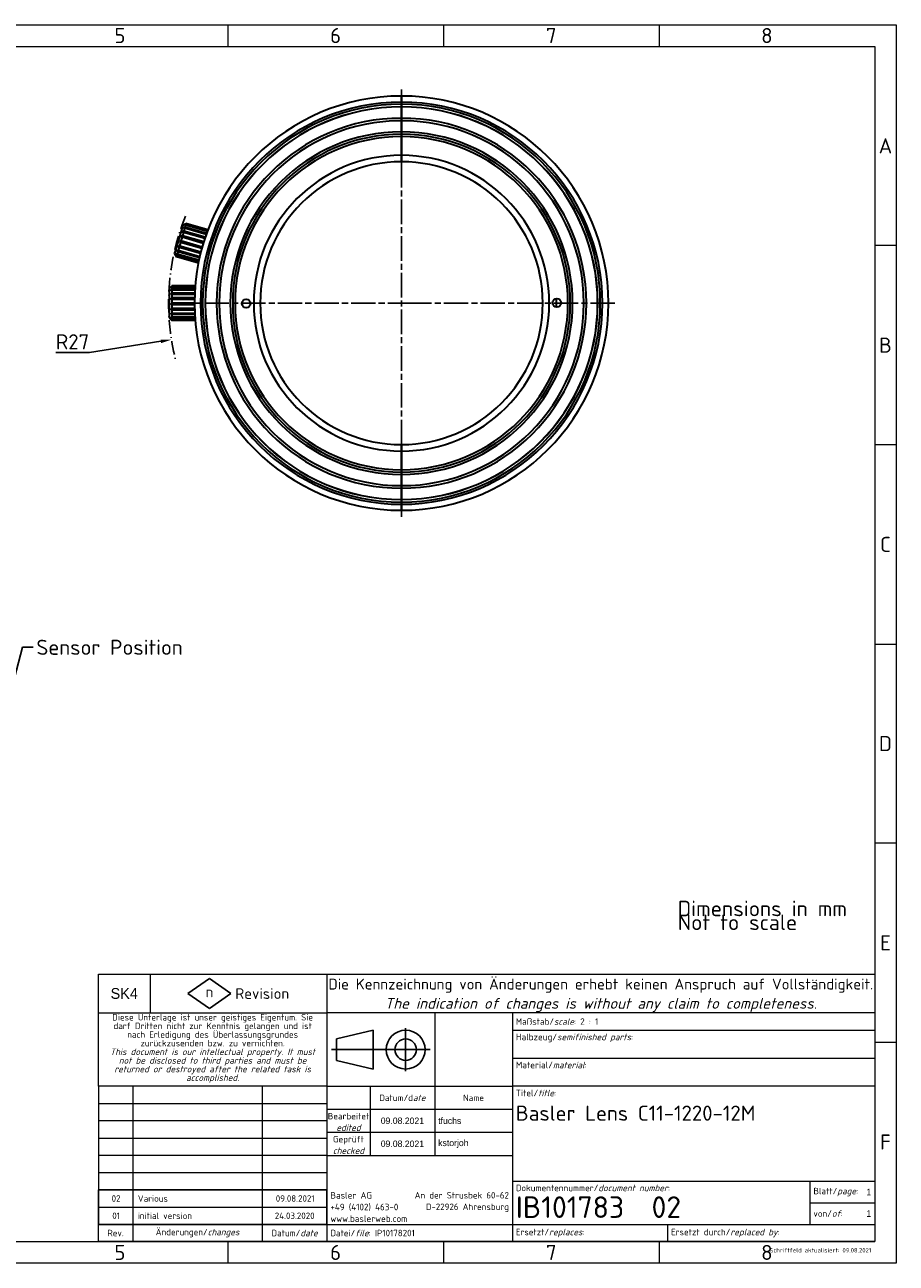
# Model space of a CAD drawing. Header units: millimetres. Extents: x 2 to 208, y 2 to 146.
# Tile 14 of 14: x 106 to 208, y 2 to 146. Entities that reach past the tile are written whole.
import ezdxf
from ezdxf.enums import TextEntityAlignment as Align

# ---------------------------------------------------------------- set-up
doc = ezdxf.new("R2018")
doc.units = ezdxf.units.MM
doc.header["$LTSCALE"] = 0.5
for name, pattern in [('CHAIN', [0.3543, 0.2362, -0.0295, 0.0591, -0.0295]), ('DASH_DOT', [0.37, 0.24, -0.06, 0.01, -0.06]), ('LONG_DASH_DOTTED', [0.3001, 0.2362, -0.0295, 0.0049, -0.0295])]:
    doc.linetypes.add(name, pattern=pattern)
for name, color, linetype, lineweight in [('Bemaßung (ISO)', 7, 'Continuous', 25), ('Mittelpunktmarkierung (ISO)', 7, 'LONG_DASH_DOTTED', 25), ('RAHM2', 7, 'Continuous', 25), ('Rahmen (ISO)', 7, 'Continuous', 70), ('Sichtbar (ISO)', 7, 'Continuous', 35), ('Skizziergeometrie (ISO)', 7, 'Continuous', 25), ('Symbol (ISO)', 7, 'Continuous', 25), ('Titel (ISO)', 7, 'Continuous', 50)]:
    doc.layers.add(name, color=color, linetype=linetype, lineweight=lineweight)
doc.layers.add('Skizziergeometrie (ISO) rot', color=1, linetype='Continuous', lineweight=25, true_color=0xff0000)
doc.styles.add('Bezeichnungstext (ISO)', font='isocpeur.ttf')
doc.styles.add('Notiztext (ISO)', font='isocpeur.ttf')
doc.styles.add('Revisionstabellentext', font='isocpeur.ttf')
doc.styles.add('Textstil18', font='isocpeur.ttf')
doc.styles.add('Textstil61', font='isocpeur.ttf')
doc.dimstyles.new('Standard (ISO)', dxfattribs={"dimscale": 0.5, "dimtxt": 3.5, "dimasz": 2.5, "dimexe": 2, "dimexo": 0, "dimgap": 0.762, "dimtad": 1, "dimtoh": 1, "dimdec": 8, "dimrnd": 1e-08, "dimtxsty": 'Notiztext (ISO)', "dimcen": 0.09, "dimdle": 10, "dimclrd": 256, "dimclre": 256, "dimclrt": 256, "dimadec": 6, "dimazin": 2, "dimtfac": 0.514286, "dimtdec": 3, "dimtmove": 0, "dimatfit": 3, "dimfxl": 1, "dimtolj": 1, "dimlwd": -1, "dimlwe": -1, "dimarcsym": 0})
doc.dimstyles.new('Standard - Methode 1b (ISO)$7', dxfattribs={"dimscale": 0.5, "dimtxt": 3.5, "dimasz": 2.5, "dimexe": 2, "dimexo": 0, "dimgap": 0.762, "dimtad": 1, "dimtoh": 1, "dimrnd": 1e-08, "dimtxsty": 'Notiztext (ISO)', "dimcen": 0.09, "dimdle": 10, "dimclrd": 256, "dimclre": 256, "dimclrt": 256, "dimazin": 2, "dimtfac": 1, "dimtmove": 0, "dimatfit": 3, "dimfxl": 1, "dimtolj": 1, "dimlwd": -1, "dimlwe": -1, "dimarcsym": 0})

# ---------------------------------------------------------------- blocks, each defined once
blk = doc.blocks.new('REVISIONSVERLAUF')
at = {"layer": 'Symbol (ISO)'}
for p, q in [((230, 22), (283, 22)), ((230, 22), (230, 14)), ((283, 22), (283, 14)), ((230, 14), (283, 14))]:
    blk.add_line(p, q, dxfattribs=at)
at = {"layer": 'Symbol (ISO)', "lineweight": 18}
for p, q in [((238, 22), (238, 14)), ((268, 22), (268, 14)), ((230, 18), (283, 18))]:
    blk.add_line(p, q, dxfattribs=at)
at = {"layer": 'Symbol (ISO)', "char_height": 1.5, "attachment_point": 7, "style": 'Revisionstabellentext'}
for s, insert in [('02', (233.08, 19.25)), ('Various', (239.15, 19.25)), ('09.08.2021', (271.13, 19.25)), ('01', (233.23, 15.25)), ('initial version', (239.15, 15.25)), ('24.03.2020', (270.91, 15.25))]:
    blk.add_mtext(s, dxfattribs=dict(at, insert=insert))
blk = doc.blocks.new('*D16')
at = {"layer": 'Bemaßung (ISO)', "transparency": 16777216}
for p, q in [((113.96, 108.01), (122.24, 109.32)), ((110.07, 108.01), (113.96, 108.01))]:
    blk.add_line(p, q, dxfattribs=at)
blk.add_solid([(122.21, 109.52), (122.27, 109.11), (123.47, 109.51)], dxfattribs=at)
at = {"layer": 'Defpoints', "color": 0, "transparency": 16777216}
for p in [(150.14, 113.74), (123.47, 109.51)]:
    blk.add_point(p, dxfattribs=at)
at = {"layer": 'Bemaßung (ISO)', "transparency": 16777216, "insert": (110.07, 110.14), "char_height": 1.75, "attachment_point": 1, "style": 'Notiztext (ISO)'}
blk.add_mtext('\\A1;R27', dxfattribs=at)
blk = doc.blocks.new('Ränder Basler-A3')
at = {"layer": 'Rahmen (ISO)', "color": 7, "lineweight": 18}
for p, q in [((5, 292), (415, 292)), ((415, 292), (415, 5)), ((415, 5), (5, 5))]:
    blk.add_line(p, q, dxfattribs=at)
at = {"layer": 'Rahmen (ISO)', "color": 7, "linetype": 'Continuous', "lineweight": 18}
for p, q in [((260, 292), (260, 287)), ((310, 292), (310, 287)), ((360, 292), (360, 287)), ((415, 240.83), (410, 240.83)), ((415, 194.67), (410, 194.67)), ((415, 102.33), (410, 102.33)), ((415, 56.17), (410, 56.17)), ((260, 10), (260, 5))]:
    blk.add_line(p, q, dxfattribs=at)
at = {"layer": 'Rahmen (ISO)', "lineweight": 18}
for p, q in [((210, 287), (260, 287)), ((260, 287), (310, 287)), ((310, 287), (360, 287)), ((360, 287), (410, 287)), ((410, 287), (410, 10)), ((410, 148.5), (415, 148.5)), ((10, 10), (410, 10)), ((310, 10), (310, 5)), ((360, 10), (360, 5))]:
    blk.add_line(p, q, dxfattribs=at)
at = {"layer": 'Rahmen (ISO)', "char_height": 3.5, "attachment_point": 5, "style": 'Bezeichnungstext (ISO)'}
for s, insert in [('\\fISOCPEUR|b0|i0;\\H3.5000;5', (235, 289.5)), ('\\fISOCPEUR|b0|i0;\\H3.5000;6', (285, 289.5)), ('\\fISOCPEUR|b0|i0;\\H3.5000;7', (335, 289.5)), ('\\fISOCPEUR|b0|i0;\\H3.5000;8', (385, 289.5)), ('\\fISOCPEUR|b0|i0;\\H3.5000;A', (412.5, 263.92)), ('\\fISOCPEUR|b0|i0;\\H3.5000;B', (412.5, 217.75)), ('\\fISOCPEUR|b0|i0;\\H3.5000;C', (412.5, 171.58)), ('\\fISOCPEUR|b0|i0;\\H3.5000;D', (412.5, 125.42)), ('\\fISOCPEUR|b0|i0;\\H3.5000;E', (412.5, 79.25)), ('\\fISOCPEUR|b0|i0;\\H3.5000;F', (412.5, 33.08)), ('\\fISOCPEUR|b0|i0;\\H3.5000;5', (235, 7.5)), ('\\fISOCPEUR|b0|i0;\\H3.5000;6', (285, 7.5)), ('\\fISOCPEUR|b0|i0;\\H3.5000;7', (335, 7.5)), ('\\fISOCPEUR|b0|i0;\\H3.5000;8', (385, 7.5))]:
    blk.add_mtext(s, dxfattribs=dict(at, insert=insert))
blk = doc.blocks.new('Schriftfelder Basler')
at = {"layer": 'RAHM2'}
for p, q in [((63.75, 49), (55.25, 47)), ((63.75, 40), (63.75, 49)), ((71.25, 49.5), (71.25, 39.5)), ((55.25, 47), (55.25, 42)), ((54.05, 44.5), (76.95, 44.5)), ((55.25, 42), (63.75, 40))]:
    blk.add_line(p, q, dxfattribs=at)
for radius in [4.5, 2.5]:
    blk.add_circle((71.25, 44.5), radius, dxfattribs=at)
at = {"layer": 'Skizziergeometrie (ISO) rot'}
for p, q in [((20.75, 57.5), (25.75, 61)), ((25.75, 61), (30.75, 57.5)), ((25.75, 54), (20.75, 57.5)), ((30.75, 57.5), (25.75, 54))]:
    blk.add_line(p, q, dxfattribs=at)
at = {"layer": 'Titel (ISO)', "lineweight": 18}
for p, q in [((0, 62), (12, 62)), ((0, 53), (0, 62)), ((12, 62), (12, 53)), ((12, 62), (53, 62)), ((53, 62), (53, 53)), ((53, 62), (180, 62)), ((180, 62), (180, 53)), ((0, 36), (0, 53)), ((0, 53), (53, 53)), ((53, 53), (53, 36)), ((78, 53), (53, 53)), ((96, 53), (78, 53)), ((78, 53), (78, 36)), ((180, 53), (96, 53)), ((96, 53), (96, 36)), ((180, 53), (180, 49)), ((96, 49), (180, 49)), ((180, 49), (180, 36)), ((96, 42.5), (180, 42.5)), ((0, 36), (0, 32)), ((8, 36), (0, 36)), ((8, 36), (8, 0)), ((38, 36), (8, 36)), ((38, 36), (38, 0)), ((53, 36), (38, 36)), ((53, 36), (53, 30.67)), ((53, 36), (63, 36)), ((63, 36), (63, 30.67)), ((63, 36), (78, 36)), ((78, 36), (96, 36)), ((78, 36), (78, 20)), ((180, 36), (96, 36)), ((96, 36), (96, 14)), ((180, 36), (180, 14)), ((0, 32), (53, 32)), ((0, 32), (0, 28)), ((53, 30.67), (96, 30.67)), ((53, 30.67), (53, 25.33)), ((63, 30.67), (63, 25.33)), ((53, 28), (0, 28)), ((0, 28), (0, 24)), ((0, 24), (53, 24)), ((0, 24), (0, 20)), ((96, 25.33), (53, 25.33)), ((53, 25.33), (53, 20)), ((63, 25.33), (63, 20)), ((53, 20), (0, 20)), ((0, 20), (0, 16)), ((53, 20), (96, 20)), ((53, 20), (53, 4)), ((0, 16), (53, 16)), ((0, 16), (0, 12)), ((53, 12), (0, 12)), ((0, 12), (0, 8)), ((96, 14), (165, 14)), ((96, 14), (96, 4)), ((165, 14), (165, 9)), ((165, 14), (180, 14)), ((180, 14), (180, 4)), ((165, 9), (180, 9)), ((165, 9), (165, 4)), ((0, 8), (53, 8)), ((0, 8), (0, 4)), ((0, 0), (0, 4)), ((8, 4), (0, 4)), ((38, 4), (8, 4)), ((53, 4), (38, 4)), ((53, 4), (53, 0)), ((53, 4), (96, 4)), ((96, 4), (132, 4)), ((96, 4), (96, 0)), ((132, 4), (132, 0)), ((132, 4), (165, 4)), ((165, 4), (180, 4)), ((180, 4), (180, 0)), ((53, 0), (0, 0)), ((106.26, 0), (53, 0)), ((132, 0), (106.26, 0)), ((180, 0), (132, 0))]:
    blk.add_line(p, q, dxfattribs=at)
at = {"layer": 'Symbol (ISO)', "color": 1, "true_color": 0xff0000, "insert": (25.75, 57.88), "char_height": 2.5001, "attachment_point": 5, "style": 'Notiztext (ISO)'}
blk.add_mtext('\\fISOCPEUR|b0|i0;\\H2.5001;n', dxfattribs=at)
at = {"layer": 'Symbol (ISO)', "color": 7, "insert": (44.25, 57.5), "char_height": 2.5001, "width": 12.2405, "attachment_point": 6, "style": 'Notiztext (ISO)'}
blk.add_mtext('\\fISOCPEUR|b0|i0;\\H2.5001;Revision', dxfattribs=at)
at = {"layer": 'Titel (ISO)', "attachment_point": 5, "style": 'Notiztext (ISO)'}
for s, insert, char_height, width, line_spacing_factor in [('\\fISOCPEUR|b0|i0;\\H2.5001;Die Kennzeichnung von Änderungen erhebt keinen Anspruch auf Vollständigkeit.\\P\\fISOCPEUR|b0|i1;\\H2.5001;The indication of changes is without any claim to completeness.', (116.5, 57.08), 2.50005, 126.5326, 1.068348), ('\\fISOCPEUR|b0|i0;\\H1.5000;Diese Unterlage ist unser geistiges Eigentum. Sie darf Dritten nicht zur Kenntnis gelangen und ist nach Erledigung des Überlassungsgrundes zurückzusenden bzw. zu vernichten.\\fISOCPEUR|b0|i1;\\H1.5000;\\P\\fISOCPEUR|b0|i1;\\H1.5000;This document is our intellectual property. It must not be disclosed to third parties and must be returned or destroyed after the related task is accomplished.', (26.5, 44.77), 1.5, 48.8961, 0.8)]:
    blk.add_mtext(s, dxfattribs=dict(at, insert=insert, char_height=char_height, width=width, line_spacing_factor=line_spacing_factor))
at = {"layer": 'Titel (ISO)', "style": 'Notiztext (ISO)'}
for s, insert, char_height, width, attachment_point in [('\\fISOCPEUR|b0|i0;\\H1.5000;Maßstab/\\fISOCPEUR|b0|i1;\\H1.5000;scale\\fISOCPEUR|b0|i0;\\H1.5000;: 2 : 1', (96.8, 51), 1.5, 75.3986, 4), ('\\fISOCPEUR|b0|i0;\\H1.5000;Titel/\\fISOCPEUR|b0|i1;\\H1.5000;title\\fISOCPEUR|b0|i0;\\H1.5000;:', (96.8, 35.2), 1.5, 10.392, 1), ('\\fISOCPEUR|b0|i0;\\H1.5000;Datum/d\\fISOCPEUR|b0|i1;\\H1.5000;ate', (70.5, 33.33), 1.5, 13.0743, 5), ('\\fISOCPEUR|b0|i0;\\H1.5000;Name', (87, 33.33), 1.5, 13.0743, 5), ('\\fISOCPEUR|b0|i0;\\H3.5000;Basler Lens C11-1220-12M\\P', (96.8, 31.53), 3.5, 82.4278, 1), ('\\fISOCPEUR|b0|i0;\\H1.5000;Dokumentennummer/\\fISOCPEUR|b0|i1;\\H1.5000;document number\\fISOCPEUR|b0|i0;\\H1.5000;:', (96.8, 13.2), 1.5, 75.3986, 1), ('\\fISOCPEUR|b0|i0;\\H5.0000;IB101783  02', (96.8, 8), 5, 64.2355, 4), ('\\fISOCPEUR|b0|i0;\\H1.5000;Änderungen/\\fISOCPEUR|b0|i1;\\H1.5000;changes', (23, 2), 1.5, 24.7362, 5), ('\\fISOCPEUR|b0|i0;\\H1.5000;Datum/\\fISOCPEUR|b0|i1;\\H1.5000;date', (45.5, 2), 1.5, 13.0743, 5)]:
    blk.add_mtext(s, dxfattribs=dict(at, insert=insert, char_height=char_height, width=width, attachment_point=attachment_point))
for s, insert, char_height, attachment_point in [('\\fISOCPEUR|b0|i0;\\H1.5217;Halbzeug/\\fISOCPEUR|b0|i1;\\H1.5000;semifinished parts\\fISOCPEUR|b0|i0;\\H1.5217;:', (96.8, 48.2), 3.5, 1), ('\\fISOCPEUR|b0|i0;\\H1.5217;Material/\\fISOCPEUR|b0|i1;\\H1.5000;material\\fISOCPEUR|b0|i0;\\H1.5217;:', (96.8, 41.7), 3.5, 1), ('\\fISOCPEUR|b0|i0;\\H1.5000;Blatt/\\fISOCPEUR|b0|i1;\\H1.5000;page\\fISOCPEUR|b0|i0;\\H1.5000;:', (165.8, 11.5), 1.5, 4), ('\\fISOCPEUR|b0|i0;\\H1.5000;von/\\fISOCPEUR|b0|i1;\\H1.5000;of\\fISOCPEUR|b0|i0;\\H1.5000;:', (165.8, 6.5), 1.5, 4), ('\\fISOCPEUR|b0|i0;\\H1.5000;Datei/\\fISOCPEUR|b0|i1;\\H1.5000;file\\fISOCPEUR|b0|i0;\\H1.5000;: IP10178201', (53.8, 2), 1.5, 4), ('\\fISOCPEUR|b0|i0;\\H1.5000;Ersetzt/\\fISOCPEUR|b0|i1;\\H1.5000;replaces\\fISOCPEUR|b0|i0;\\H1.5000;: ', (96.8, 2), 1.5, 4), ('\\fISOCPEUR|b0|i0;\\H1.5000;Ersetzt durch/\\fISOCPEUR|b0|i1;\\H1.5000;replaced by\\fISOCPEUR|b0|i0;\\H1.5000;: ', (132.8, 2), 1.5, 4), ('\\fISOCPEUR|b0|i0;\\H1.5000;Rev.', (4, 2), 1.5, 5)]:
    blk.add_mtext(s, dxfattribs=dict(at, insert=insert, char_height=char_height, attachment_point=attachment_point))
at = {"layer": 'Titel (ISO)', "line_spacing_factor": 1.068348, "style": 'Notiztext (ISO)'}
for s, insert, char_height, attachment_point in [('\\fISOCPEUR|b0|i0;\\H1.5000;Bearbeitet\\P\\fISOCPEUR|b0|i1;\\H1.5000;edited', (58, 27.75), 1.5, 5), ('\\fISOCPEUR|b0|i0;\\H1.5000;Geprüft\\P\\fISOCPEUR|b0|i1;\\H1.5000;checked', (58, 22.42), 1.5, 5), ('\\fISOCPEUR|b0|i0;\\H1.5217;Basler AG\\P\\fISOCPEUR|b0|i0;\\H1.5217;+49 (4102) 463-0\\P\\fISOCPEUR|b0|i0;\\H1.5217;www.baslerweb.com', (53.8, 11.5), 1.5217, 1), ('\\fISOCPEUR|b0|i0;\\H1.5000;An der Strusbek 60-62\\P\\fISOCPEUR|b0|i0;\\H1.5000;D-22926 Ahrensburg', (95.2, 11.5), 1.5, 3)]:
    blk.add_mtext(s, dxfattribs=dict(at, insert=insert, char_height=char_height, attachment_point=attachment_point))
at = {"layer": 'Titel (ISO)', "color": 9, "true_color": 0xc0c0c0, "insert": (179.2, -2), "char_height": 1, "attachment_point": 6, "style": 'Notiztext (ISO)'}
blk.add_mtext('\\fISOCPEUR|b0|i0;\\H1.0000;Schriftfeld aktualisiert: 09.08.2021', dxfattribs=at)
at = {"layer": 'Titel (ISO)'}
for tag, height, style, p in [('SPI_Sicherheitsklasse', 2.5, 'Textstil18', (6, 57.5)), ('SPI_Bearbeitungsdatum', 1.5, 'Textstil61', (70.5, 28)), ('SPI_Pruefdatum', 1.5, 'Textstil61', (70.5, 22.67))]:
    blk.add_attdef(tag, text='', height=height, dxfattribs=dict(at, style=style)).set_placement(p, align=Align.MIDDLE_CENTER)
at = {"layer": 'Titel (ISO)', "style": 'Textstil18'}
for tag, p in [('SPI_Halbzeug1', (96.8, 45.8)), ('SPI_Werkstoff', (96.8, 39.3))]:
    blk.add_attdef(tag, text='', height=2.5, dxfattribs=at).set_placement(p, align=Align.TOP_LEFT)
at = {"layer": 'Titel (ISO)', "style": 'Textstil61'}
for tag, p in [('SPI_Bearbeiter', (78.8, 28)), ('SPI_Pruefer', (78.8, 22.67))]:
    blk.add_attdef(tag, text='', height=1.5, dxfattribs=at).set_placement(p, align=Align.MIDDLE_LEFT)
for tag, p in [('Blattnummer', (179.2, 11.5)), ('Anzahl_der_Blätter', (179.2, 6.5))]:
    blk.add_attdef(tag, text='', height=1.5, dxfattribs=at).set_placement(p, align=Align.MIDDLE_RIGHT)

msp = doc.modelspace()

# ---------------------------------------------------------------- linework, layer by layer
at = {"layer": 'Mittelpunktmarkierung (ISO)', "linetype": 'CHAIN', "ltscale": 23.990969}
for p, q in [((150.13989872, 138.49120316), (150.13989872, 88.99120316)), ((150.13989872, 138.49120316), (150.13989872, 88.99120316)), ((151.38989872, 113.74120316), (125.38989872, 113.74120316)), ((174.88989872, 113.74120316), (148.88989872, 113.74120316))]:
    msp.add_line(p, q, dxfattribs=at)
at = {"layer": 'Sichtbar (ISO)'}
for p, q in [((150.13989872, 137.04120316), (150.13989872, 137.74120316)), ((150.13989872, 137.74120316), (150.13989872, 137.04120316)), ((150.13989872, 136.79120316), (150.13989872, 137.04120316)), ((150.13989872, 137.04120316), (150.13989872, 136.79120316)), ((150.13989872, 136.49120316), (150.13989872, 136.79120316)), ((150.13989872, 136.79120316), (150.13989872, 136.49120316)), ((150.13989872, 136.48120316), (150.13989872, 136.49120316)), ((150.13989872, 136.49120316), (150.13989872, 136.48120316)), ((150.13989872, 135.18120316), (150.13989872, 136.48120316)), ((150.13989872, 136.48120316), (150.13989872, 135.18120316)), ((150.13989872, 134.88120316), (150.13989872, 135.18120316)), ((150.13989872, 135.18120316), (150.13989872, 134.88120316)), ((150.13989872, 133.58466612), (150.13989872, 134.88120316)), ((150.13989872, 134.88120316), (150.13989872, 133.58466612)), ((150.13989872, 133.30966612), (150.13989872, 133.58466612)), ((150.13989872, 133.58466612), (150.13989872, 133.30966612)), ((150.13989872, 133.03466612), (150.13989872, 133.30966612)), ((150.13989872, 133.30966612), (150.13989872, 133.03466612)), ((150.13989872, 130.87446422), (150.13989872, 133.03466612)), ((150.13989872, 133.03466612), (150.13989872, 130.87446422)), ((150.13989872, 130.1239227), (150.13989872, 130.87446422)), ((150.13989872, 130.87446422), (150.13989872, 130.1239227)), ((124.77870091, 122.75221654), (123.84500833, 119.4829325)), ((124.77870091, 122.75221654), (125.14955179, 122.95829814)), ((127.36211715, 121.30246408), (124.78365088, 122.03886227)), ((124.99571725, 122.41965318), (124.90365808, 122.09731199)), ((127.39039161, 121.38711226), (124.90365808, 122.09731199)), ((127.50701907, 121.72573562), (124.90634655, 122.46847581)), ((125.04203747, 122.74552267), (124.98973584, 122.76045978)), ((127.49956207, 121.70456654), (124.99571725, 122.41965318)), ((125.03493459, 122.88358284), (125.02565602, 122.88623276)), ((125.09416362, 122.76435885), (125.03030003, 122.54074329)), ((127.54174197, 121.82348695), (125.03030003, 122.54074329)), ((127.62131636, 122.04261558), (125.09416362, 122.76435885)), ((125.14426921, 122.93980142), (125.11485263, 122.83680053)), ((127.64756337, 122.11346991), (125.11485263, 122.83680053)), ((127.68527776, 122.21410099), (125.14426921, 122.93980142)), ((125.14955179, 122.95829814), (125.14903927, 122.95650356)), ((127.69143711, 122.23040636), (125.14903927, 122.95650356)), ((127.69209963, 122.2321581), (125.14955179, 122.95829814)), ((124.52432871, 120.76910665), (124.40819674, 120.36247562)), ((127.00249876, 120.11777928), (124.44370568, 120.84855889)), ((127.02915771, 120.21373355), (124.47105359, 120.9443164)), ((126.98814146, 120.06545298), (124.52432871, 120.76910665)), ((124.69613731, 121.37068702), (124.57659903, 120.95212891)), ((127.03902723, 120.24887067), (124.57659903, 120.95212891)), ((127.16744836, 120.68861451), (124.60687853, 121.41990155)), ((127.19587212, 120.78191641), (124.63365915, 121.51367272)), ((127.16085489, 120.66677494), (124.69613731, 121.37068702)), ((124.85856673, 121.93942659), (124.74732337, 121.54991278)), ((127.21534308, 120.84505763), (124.74732337, 121.54991278)), ((127.3385676, 121.23114968), (124.85856673, 121.93942659)), ((123.84500833, 119.4829325), (124.05108993, 119.11208162)), ((124.01765267, 119.26311716), (123.99292747, 119.27017856)), ((124.13011545, 119.44533546), (124.04952483, 119.46835177)), ((124.05951237, 119.14157243), (124.05108993, 119.11208162)), ((126.59363777, 118.38594158), (124.05108993, 119.11208162)), ((126.5996131, 118.41613127), (124.05951237, 119.14157243)), ((124.11559033, 119.33792698), (124.0711282, 119.18224473)), ((126.60791645, 118.4577496), (124.0711282, 119.18224473)), ((126.64036787, 118.61686205), (124.11559033, 119.33792698)), ((124.2191171, 119.70042145), (124.142455, 119.43199245)), ((126.66048875, 118.71285352), (124.142455, 119.43199245)), ((126.7418221, 119.08255225), (124.1506875, 119.82256845)), ((126.72002901, 118.98617244), (124.2191171, 119.70042145)), ((124.35995874, 120.19357235), (124.25860091, 119.8386723)), ((126.75191918, 119.12659199), (124.25860091, 119.8386723)), ((126.85697507, 119.56404318), (124.28651296, 120.29815541)), ((126.8794543, 119.65320156), (124.31175115, 120.38652584)), ((126.83758926, 119.4859724), (124.35995874, 120.19357235)), ((126.88028252, 119.65645922), (124.40819674, 120.36247562)), ((123.22577409, 115.44120316), (123.52577409, 115.74120316)), ((123.22577409, 115.44120316), (123.22577409, 112.04120316)), ((123.43164532, 115.641316), (123.42643187, 115.641316)), ((123.47349017, 115.53425436), (123.42643187, 115.53425436)), ((126.18747775, 115.25167638), (123.42643187, 115.25167638)), ((126.16421282, 114.82124276), (123.42643187, 114.82124276)), ((126.22337724, 115.74120316), (123.52577409, 115.74120316)), ((126.22337673, 115.74119713), (123.52577409, 115.74119713)), ((123.52577409, 115.73159559), (123.52577409, 115.6417928)), ((126.22257576, 115.73159559), (123.52577409, 115.73159559)), ((126.2152721, 115.6417928), (123.52577409, 115.6417928)), ((123.52577409, 115.57367304), (123.52577409, 115.35634551)), ((126.20995819, 115.57367304), (123.52577409, 115.57367304)), ((126.194308, 115.35634551), (123.52577409, 115.35634551)), ((123.52577409, 115.23637558), (123.52577409, 114.91279684)), ((126.18651776, 115.23637558), (123.52577409, 115.23637558)), ((126.16851228, 114.91279684), (123.52577409, 114.91279684)), ((126.14606222, 114.28508733), (123.42643187, 114.28508733)), ((126.14406823, 114.1885494), (123.42643187, 114.1885494)), ((126.13994187, 113.69569274), (123.42643187, 113.69569274)), ((126.14033907, 113.595819), (123.42643187, 113.595819)), ((123.52577409, 114.75272022), (123.52577409, 114.35456441)), ((126.16122417, 114.75272022), (123.52577409, 114.75272022)), ((126.14773776, 114.35456441), (123.52577409, 114.35456441)), ((123.52577409, 114.17005052), (123.52577409, 113.73629191)), ((126.14373049, 114.17005052), (123.52577409, 114.17005052)), ((126.13989923, 113.73629191), (123.52577409, 113.73629191)), ((123.52577409, 113.54540226), (123.52577409, 113.11850016)), ((126.14069745, 113.54540226), (123.52577409, 113.54540226)), ((123.22577409, 112.04120316), (123.52577409, 111.74120316)), ((126.14818072, 113.11075302), (123.42643187, 113.11075302)), ((126.15081802, 113.0173198), (123.42643187, 113.0173198)), ((126.17151644, 112.50967936), (123.42643187, 112.50967936)), ((123.52174134, 112.12258905), (123.42643187, 112.12258905)), ((126.1479784, 113.11850016), (123.52577409, 113.11850016)), ((123.52577409, 112.93992035), (123.52577409, 112.56166292)), ((126.15327858, 112.93992035), (123.52577409, 112.93992035)), ((126.16890198, 112.56166292), (123.52577409, 112.56166292)), ((123.52577409, 112.41287359), (123.52577409, 112.12028729)), ((126.17668649, 112.41287359), (123.52577409, 112.41287359)), ((126.19469813, 112.12028729), (123.52577409, 112.12028729)), ((123.52577409, 112.01585298), (123.52577409, 111.8375782)), ((126.20199642, 112.01585298), (123.52577409, 112.01585298)), ((123.45776404, 111.89393996), (123.42643187, 111.89393996)), ((126.21551342, 111.8375782), (123.52577409, 111.8375782)), ((123.52577409, 111.78772167), (123.52577409, 111.74120316)), ((126.21953271, 111.78772167), (123.52577409, 111.78772167)), ((126.22337724, 111.74120316), (123.52577409, 111.74120316)), ((150.13989872, 96.6079421), (150.13989872, 97.35848362)), ((150.13989872, 97.35848362), (150.13989872, 96.6079421)), ((150.13989872, 94.4477402), (150.13989872, 96.6079421)), ((150.13989872, 96.6079421), (150.13989872, 94.4477402)), ((150.13989872, 94.1727402), (150.13989872, 94.4477402)), ((150.13989872, 94.4477402), (150.13989872, 94.1727402)), ((150.13989872, 93.8977402), (150.13989872, 94.1727402)), ((150.13989872, 94.1727402), (150.13989872, 93.8977402)), ((150.13989872, 92.60120316), (150.13989872, 93.8977402)), ((150.13989872, 93.8977402), (150.13989872, 92.60120316)), ((150.13989872, 92.30120316), (150.13989872, 92.60120316)), ((150.13989872, 92.60120316), (150.13989872, 92.30120316)), ((150.13989872, 91.00120316), (150.13989872, 92.30120316)), ((150.13989872, 92.30120316), (150.13989872, 91.00120316)), ((150.13989872, 90.99120316), (150.13989872, 91.00120316)), ((150.13989872, 91.00120316), (150.13989872, 90.99120316)), ((150.13989872, 90.69120316), (150.13989872, 90.99120316)), ((150.13989872, 90.99120316), (150.13989872, 90.69120316)), ((150.13989872, 90.44120316), (150.13989872, 90.69120316)), ((150.13989872, 90.69120316), (150.13989872, 90.44120316)), ((150.13989872, 89.74120316), (150.13989872, 90.44120316)), ((150.13989872, 90.44120316), (150.13989872, 89.74120316))]:
    msp.add_line(p, q, dxfattribs=at)
for centre in [(132.13995466, 113.69632892), (168.13984279, 113.7860774)]:
    msp.add_circle(centre, 0.5, dxfattribs=at)
for radius, start, end in [(24, 90, 270), (23.3, 90, 270), (23.05, 90, 270), (22.75, 90, 270), (22.74, 90, 270), (24, 270, 90), (23.3, 270, 90), (23.05, 270, 90), (22.75, 270, 90), (22.74, 270, 90), (21.44, 90, 270), (21.44, 270, 90), (21.14, 90, 270), (19.84346296, 90, 270), (21.14, 270, 90), (19.84346296, 270, 90), (19.56846296, 90, 270), (19.29346296, 90, 270), (19.56846296, 270, 90), (19.29346296, 270, 90), (17.13326106, 90, 270), (17.13326106, 270, 90), (16.38271954, 90, 270), (16.38271954, 270, 90), (18.45547132, 179.4944215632, 180.7912570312), (17.96587599, 358.5534425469, 1.7322360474)]:
    msp.add_arc((150.13989872, 113.74120316), radius, start, end, dxfattribs=at)
for centre, major_axis, ratio, start_param, end_param in [((124.92350288, 121.95424938), (0.12970264, 0.45414817), 0.335306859, 1.479724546, 1.6618681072), ((125.0489476, 122.39348859), (0.09947536, 0.34830867), 0.4371955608, 1.479724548, 1.6618681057), ((125.1359715, 122.69819903), (0.05951074, 0.20837427), 0.7307955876, 1.4797245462, 1.6618681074), ((125.17605609, 122.83855351), (0.15227899, -0.04349018), 0.3154916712, 3.0505208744, 3.2326644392), ((124.60902755, 120.85312769), (-0.15035254, -0.5264529), 0.2892547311, 4.6213171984, 4.8034607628), ((124.77191676, 121.42347719), (0.14723372, 0.51553248), 0.2953819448, 1.4797245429, 1.6618681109), ((124.14761409, 119.23750852), (-0.15227898, 0.04349018), 0.7682709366, 6.1921135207, 6.3742570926), ((124.20820058, 119.44964941), (-0.07727466, -0.27057385), 0.5628001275, 4.6213172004, 4.8034607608), ((124.45077997, 120.29903067), (-0.1387538, -0.48584042), 0.3134341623, 4.6213171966, 4.8034607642), ((123.58414314, 115.63880423), (0.15836756, 0), 0.1743935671, 3.0505208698, 3.2326644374), ((123.58414313, 115.51643419), (0, 0.19594252), 0.808234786, 1.4797245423, 1.6618681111), ((123.58414314, 115.22029216), (0, 0.34508654), 0.4589212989, 1.479724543, 1.6618681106), ((123.58414314, 114.7793666), (0, 0.4604511), 0.3439400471, 1.4797245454, 1.6618681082), ((123.58414314, 114.23681837), (0, 0.53074348), 0.2983881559, 1.4797245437, 1.6618681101), ((123.58414314, 113.64575587), (0, -0.549083), 0.2884219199, 4.6213171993, 4.8034607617), ((123.58414316, 112.54860275), (0, -0.42798388), 0.3700316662, 4.6213172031, 4.8034607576), ((123.58414313, 112.14990914), (0, -0.30039922), 0.5271903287, 4.621317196, 4.8034607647), ((123.58414315, 111.90698246), (-0.15836758, 0), 0.9055479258, 6.1921135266, 6.3742570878)]:
    msp.add_ellipse(centre, major_axis=major_axis, ratio=ratio, start_param=start_param, end_param=end_param, dxfattribs=at)
for points in [[(124.78365088, 122.03886227), (124.8235904, 122.0584295), (124.86359637, 122.07790834), (124.90365808, 122.09731199)], [(124.99571725, 122.41965318), (124.95982798, 122.41485913), (124.92400246, 122.41001797), (124.88825279, 122.40512129)], [(124.90634655, 122.46847581), (124.9476043, 122.4926588), (124.98892556, 122.51674305), (125.03030003, 122.54074329)], [(125.09416362, 122.76435885), (125.05568366, 122.75049364), (125.01726248, 122.73656388), (124.97891132, 122.72255819)], [(124.98973584, 122.76045978), (125.03138219, 122.78600343), (125.07309117, 122.81144529), (125.11485263, 122.83680053)], [(125.14426921, 122.93980142), (125.10384102, 122.91911453), (125.06346786, 122.89835), (125.02316032, 122.87749417)], [(125.02565602, 122.88623276), (125.0667233, 122.90974877), (125.10785449, 122.93316754), (125.14903927, 122.95650356)], [(124.52432871, 120.76910665), (124.49736844, 120.79557714), (124.47048909, 120.82206059), (124.44370568, 120.84855889)], [(124.47105359, 120.9443164), (124.50616222, 120.9469685), (124.54134813, 120.94957011), (124.57659903, 120.95212891)], [(124.69613731, 121.37068702), (124.6663043, 121.38709871), (124.63654668, 121.40350402), (124.60687853, 121.41990155)], [(124.63365915, 121.51367272), (124.67147982, 121.52582092), (124.7093717, 121.53789734), (124.74732337, 121.54991278)], [(124.85856673, 121.93942659), (124.82565699, 121.94506525), (124.79281674, 121.95067685), (124.76005903, 121.9562564)], [(124.05951237, 119.14157243), (124.037222, 119.18439434), (124.01502151, 119.22726063), (123.99292747, 119.27017856)], [(123.99900489, 119.29145837), (124.02294901, 119.25501841), (124.04699543, 119.21861559), (124.0711282, 119.18224473)], [(124.11559033, 119.33792698), (124.09347274, 119.38135388), (124.07144537, 119.42482632), (124.04952483, 119.46835177)], [(124.06358047, 119.51756695), (124.0897798, 119.48902354), (124.11607639, 119.46049956), (124.142455, 119.43199245)], [(124.2191171, 119.70042145), (124.19621307, 119.74109468), (124.17339775, 119.78180816), (124.1506875, 119.82256845)], [(124.17134548, 119.89490149), (124.20034442, 119.87616075), (124.22943433, 119.85741746), (124.25860091, 119.8386723)], [(124.35995874, 120.19357235), (124.33538604, 120.22840281), (124.31089885, 120.26326228), (124.28651296, 120.29815541)], [(124.31175115, 120.38652584), (124.34382002, 120.37853434), (124.37597298, 120.37051621), (124.40819674, 120.36247562)], [(123.42643187, 115.641316), (123.45946242, 115.67468084), (123.49258113, 115.70797091), (123.52577409, 115.74119713)], [(123.52577409, 115.73159559), (123.49258113, 115.69989227), (123.45946242, 115.66812804), (123.42643187, 115.63629246)], [(123.42643187, 115.53425436), (123.45946242, 115.5701771), (123.49258113, 115.60601931), (123.52577409, 115.6417928)], [(123.52577409, 115.57367304), (123.49258113, 115.54870408), (123.45946242, 115.52368714), (123.42643187, 115.49861401)], [(123.42643187, 115.25167638), (123.45946242, 115.28664064), (123.49258113, 115.32152652), (123.52577409, 115.35634551)], [(123.52577409, 115.23637558), (123.49258113, 115.2205851), (123.45946242, 115.20476429), (123.42643187, 115.18890794)], [(123.42643187, 114.82124276), (123.45946242, 114.85182599), (123.49258113, 114.88234067), (123.52577409, 114.91279684)], [(123.52577409, 114.75272022), (123.49258113, 114.74765392), (123.45946242, 114.74257788), (123.42643187, 114.73749044)], [(123.42643187, 114.28508733), (123.45946242, 114.30829584), (123.49258113, 114.33145233), (123.52577409, 114.35456441)], [(123.52577409, 114.17005052), (123.49258113, 114.17620432), (123.45946242, 114.18236993), (123.42643187, 114.1885494)], [(123.42643187, 113.69569274), (123.45946242, 113.70925471), (123.49258113, 113.72278629), (123.52577409, 113.73629191)], [(123.52577409, 113.54540226), (123.49258113, 113.56217377), (123.45946242, 113.57897751), (123.42643187, 113.595819)], [(123.42643187, 113.11075302), (123.45946242, 113.11334092), (123.49258113, 113.11592301), (123.52577409, 113.11850016)], [(123.52577409, 112.93992035), (123.49258113, 112.96566787), (123.45946242, 112.99146486), (123.42643187, 113.0173198)], [(123.42643187, 112.58752615), (123.45946242, 112.57888665), (123.49258113, 112.57026652), (123.52577409, 112.56166292)], [(123.52577409, 112.41287359), (123.49258113, 112.44507677), (123.45946242, 112.47734183), (123.42643187, 112.50967936)], [(123.42643187, 112.17722923), (123.45946242, 112.15820803), (123.49258113, 112.13922946), (123.52577409, 112.12028729)], [(123.52577409, 112.01585298), (123.49258113, 112.05135955), (123.45946242, 112.08693434), (123.42643187, 112.12258905)], [(123.42643187, 111.92002497), (123.45946242, 111.892484), (123.49258113, 111.86500475), (123.52577409, 111.8375782)], [(123.52577409, 111.78772167), (123.49258113, 111.823056), (123.45946242, 111.85845821), (123.42643187, 111.89393996)]]:
    msp.add_open_spline(points, degree=3, dxfattribs=at)
for points, weights in [([(124.1506875, 119.82256845), (124.15975173, 119.85909618), (124.17134548, 119.89490149)], [2.54044856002, 2.54132806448, 2.54044856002]), ([(123.42643187, 113.0173198), (123.42511654, 113.06403641), (123.42643187, 113.11075302)], [2.4734290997, 2.474285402, 2.4734290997])]:
    msp.add_rational_spline(points, weights, degree=2, dxfattribs=at)
at = {"layer": 'Skizziergeometrie (ISO)', "linetype": 'DASH_DOT', "ltscale": 13.111869}
msp.add_arc((150.13989872, 113.74120316), 27, 158.0933106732, 194.1257147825, dxfattribs=at)

# ---------------------------------------------------------------- block references
at = {"xscale": 0.5, "yscale": 0.5, "zscale": 0.5}
msp.add_blockref('Ränder Basler-A3', (0, 0), dxfattribs=at)
ref = msp.add_blockref('Schriftfelder Basler', (115, 5), dxfattribs=dict(xscale=0.5, yscale=0.5, zscale=0.5))
lines = msp.add_mtext('SK4', dxfattribs={"layer": 'Titel (ISO)', "insert": (118, 33.75), "char_height": 1.250025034, "attachment_point": 5, "style": 'Textstil18'})
ref.add_attrib('SPI_Sicherheitsklasse', '', (118, 33.75)).embed_mtext(lines)
lines = msp.add_mtext('1', dxfattribs={"layer": 'Titel (ISO)', "insert": (204.6, 10.75), "char_height": 0.75000003, "attachment_point": 6, "style": 'Textstil61'})
ref.add_attrib('Blattnummer', '', (204.6, 10.75)).embed_mtext(lines)
lines = msp.add_mtext('1', dxfattribs={"layer": 'Titel (ISO)', "insert": (204.6, 8.25), "char_height": 0.75000003, "attachment_point": 6, "style": 'Textstil61'})
ref.add_attrib('Anzahl_der_Blätter', '', (204.6, 8.25)).embed_mtext(lines)
lines = msp.add_mtext('09.08.2021', dxfattribs={"layer": 'Titel (ISO)', "insert": (150.25, 19), "char_height": 0.75000003, "attachment_point": 5, "style": 'Textstil61'})
ref.add_attrib('SPI_Bearbeitungsdatum', '', (150.25, 19)).embed_mtext(lines)
lines = msp.add_mtext('tfuchs', dxfattribs={"layer": 'Titel (ISO)', "insert": (154.4, 19), "char_height": 0.75000003, "attachment_point": 4, "style": 'Textstil61'})
ref.add_attrib('SPI_Bearbeiter', '', (154.4, 19)).embed_mtext(lines)
lines = msp.add_mtext('09.08.2021', dxfattribs={"layer": 'Titel (ISO)', "insert": (150.25, 16.33333333), "char_height": 0.75000003, "attachment_point": 5, "style": 'Textstil61'})
ref.add_attrib('SPI_Pruefdatum', '', (150.25, 16.33333333)).embed_mtext(lines)
lines = msp.add_mtext('kstorjoh', dxfattribs={"layer": 'Titel (ISO)', "insert": (154.4, 16.33333333), "char_height": 0.75000003, "attachment_point": 4, "style": 'Textstil61'})
ref.add_attrib('SPI_Pruefer', '', (154.4, 16.33333333)).embed_mtext(lines)
at = {"layer": 'Symbol (ISO)', "xscale": 0.5, "yscale": 0.5, "zscale": 0.5}
msp.add_blockref('REVISIONSVERLAUF', (0, 0), dxfattribs=at)

# ---------------------------------------------------------------- texts
at = {"layer": 'Symbol (ISO)', "insert": (107.81819801, 74.74263439), "char_height": 1.7499999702, "width": 16.7905843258, "attachment_point": 1, "style": 'Notiztext (ISO)'}
msp.add_mtext('{\\fISOCPEUR|b0|i0;Sensor Position}', dxfattribs=at)
at = {"layer": 'Symbol (ISO)', "insert": (182.17183067, 44.50291019), "char_height": 1.8000000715, "width": 18.8899827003, "attachment_point": 1, "line_spacing_factor": 0.534174, "style": 'Notiztext (ISO)'}
msp.add_mtext('{\\fISOCPEUR|b0|i0;\\H1.8000;Dimensions in mm\\P\\fISOCPEUR|b0|i0;\\H1.8000;Not to scale\\fArial|b0|i0;\\H1.2500;\\P}', dxfattribs=at)

# ---------------------------------------------------------------- dimensions: what is measured, and where the dimension line sits
at = {"layer": 'Bemaßung (ISO)'}
dim = msp.add_radius_dim(center=(150.1398987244, 113.7412031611), mpoint=(123.4727427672, 109.5147633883), dimstyle='Standard (ISO)', override={"dimgap": 0.762, "dimtih": 1, "dimdec": 8, "dimlfac": 1, "dimcen": 0, "dimtol": 0, "dimlim": 0, "dimtp": 0, "dimtm": 0, "dimtdec": 3, "dimtofl": 0}, dxfattribs=at)
dim.commit()
dim.dimension.update_dxf_attribs({"geometry": '*D16', "text_midpoint": (113.9550402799, 108.0063162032), "dimtype": 164})

# ---------------------------------------------------------------- leaders
at = {"layer": 'Symbol (ISO)', "annotation_type": 0, "has_hookline": 1, "hookline_direction": 0, "text_width": 16.4499992}
msp.add_leader([(99.43366784, 48.03693554), (106.18719801, 73.86763441), (107.43719801, 73.86763441)], dimstyle='Standard - Methode 1b (ISO)$7', override={"dimtad": 0}, dxfattribs=at)

doc.saveas('drawing.dxf')
